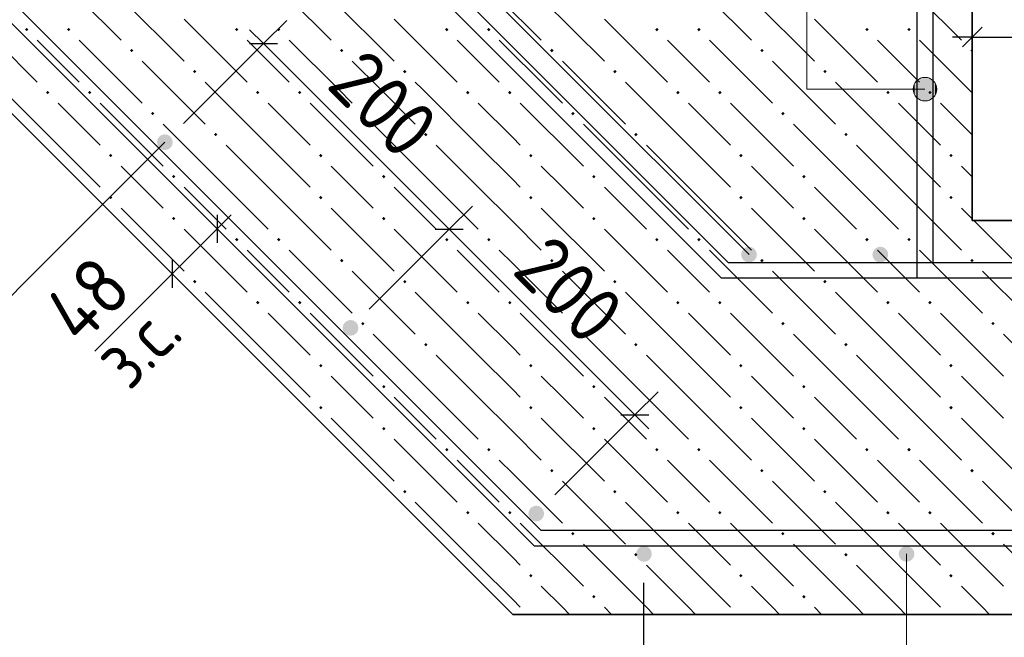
# Model space of a CAD drawing. Header units: millimetres. Extents: x 0 to 42000, y 0 to 29700.
# Tile 5 of 29: x 8939 to 12689, y 11486 to 13838. Entities that reach past the tile are written whole.
import ezdxf

# ---------------------------------------------------------------- set-up
doc = ezdxf.new("R2010")
doc.units = ezdxf.units.MM
for name, color, linetype, lineweight in [('Standard', 7, 'Continuous', 25), ('ЖБ Лента фундамента под плитной частью', 7, 'Continuous', 35), ('ЖБ Плита Фундамента верхний уровень', 7, 'Continuous', 35), ('Обрамление Г-обр.', 52, 'Continuous', 25), ('Обрамление проемов стержнями', 52, 'Continuous', 25), ('Позиционная метка номер позиции', 7, 'Continuous', 13)]:
    doc.layers.add(name, color=color, linetype=linetype, lineweight=lineweight)
doc.layers.add('Размерная выноска', color=7, linetype='Continuous')
doc.styles.add('ISOCPEUR', font='txt')

msp = doc.modelspace()

# ---------------------------------------------------------------- hatches: boundary and pattern name
at = {"layer": 'ЖБ Лента фундамента под плитной частью', "linetype": 'Continuous', "lineweight": 18, "transparency": 33554687}
for points in [[(9039.4, 13560.1), (9045.9, 13566.6), (9052.4, 13560.1), (9045.9, 13553.6)], [(9199.4, 13560.1), (9205.9, 13566.6), (9212.4, 13560.1), (9205.9, 13553.6)], [(9839.4, 13560.1), (9845.9, 13566.6), (9852.4, 13560.1), (9845.9, 13553.6)], [(9999.4, 13560.1), (10005.9, 13566.6), (10012.4, 13560.1), (10005.9, 13553.6)], [(10639.4, 13560.1), (10645.9, 13566.6), (10652.4, 13560.1), (10645.9, 13553.6)], [(10799.4, 13560.1), (10805.9, 13566.6), (10812.4, 13560.1), (10805.9, 13553.6)], [(11439.4, 13560.1), (11445.9, 13566.6), (11452.4, 13560.1), (11445.9, 13553.6)], [(11599.4, 13560.1), (11605.9, 13566.6), (11612.4, 13560.1), (11605.9, 13553.6)], [(12239.4, 13560.1), (12245.9, 13566.6), (12252.4, 13560.1), (12245.9, 13553.6)], [(12399.4, 13560.1), (12405.9, 13566.6), (12412.4, 13560.1), (12405.9, 13553.6)], [(9439.4, 13480.1), (9445.9, 13486.6), (9452.4, 13480.1), (9445.9, 13473.6)], [(10239.4, 13480.1), (10245.9, 13486.6), (10252.4, 13480.1), (10245.9, 13473.6)], [(11039.4, 13480.1), (11045.9, 13486.6), (11052.4, 13480.1), (11045.9, 13473.6)], [(11839.4, 13480.1), (11845.9, 13486.6), (11852.4, 13480.1), (11845.9, 13473.6)], [(9679.4, 13400.1), (9685.9, 13406.6), (9692.4, 13400.1), (9685.9, 13393.6)], [(10479.4, 13400.1), (10485.9, 13406.6), (10492.4, 13400.1), (10485.9, 13393.6)], [(11279.4, 13400.1), (11285.9, 13406.6), (11292.4, 13400.1), (11285.9, 13393.6)], [(12079.4, 13400.1), (12085.9, 13406.6), (12092.4, 13400.1), (12085.9, 13393.6)], [(9279.4, 13320.1), (9285.9, 13326.6), (9292.4, 13320.1), (9285.9, 13313.6)], [(10079.4, 13320.1), (10085.9, 13326.6), (10092.4, 13320.1), (10085.9, 13313.6)], [(10879.4, 13320.1), (10885.9, 13326.6), (10892.4, 13320.1), (10885.9, 13313.6)], [(11679.4, 13320.1), (11685.9, 13326.6), (11692.4, 13320.1), (11685.9, 13313.6)], [(12479.4, 13320.1), (12485.9, 13326.6), (12492.4, 13320.1), (12485.9, 13313.6)], [(9519.4, 13240.1), (9525.9, 13246.6), (9532.4, 13240.1), (9525.9, 13233.6)], [(10319.4, 13240.1), (10325.9, 13246.6), (10332.4, 13240.1), (10325.9, 13233.6)], [(11119.4, 13240.1), (11125.9, 13246.6), (11132.4, 13240.1), (11125.9, 13233.6)], [(11919.4, 13240.1), (11925.9, 13246.6), (11932.4, 13240.1), (11925.9, 13233.6)], [(9279.4, 13160.1), (9285.9, 13166.6), (9292.4, 13160.1), (9285.9, 13153.6)], [(10079.4, 13160.1), (10085.9, 13166.6), (10092.4, 13160.1), (10085.9, 13153.6)], [(10879.4, 13160.1), (10885.9, 13166.6), (10892.4, 13160.1), (10885.9, 13153.6)], [(11679.4, 13160.1), (11685.9, 13166.6), (11692.4, 13160.1), (11685.9, 13153.6)], [(12479.4, 13160.1), (12485.9, 13166.6), (12492.4, 13160.1), (12485.9, 13153.6)], [(9519.4, 13080.1), (9525.9, 13086.6), (9532.4, 13080.1), (9525.9, 13073.6)], [(10319.4, 13080.1), (10325.9, 13086.6), (10332.4, 13080.1), (10325.9, 13073.6)], [(11119.4, 13080.1), (11125.9, 13086.6), (11132.4, 13080.1), (11125.9, 13073.6)], [(11919.4, 13080.1), (11925.9, 13086.6), (11932.4, 13080.1), (11925.9, 13073.6)], [(9759.4, 13000.1), (9765.9, 13006.6), (9772.4, 13000.1), (9765.9, 12993.6)], [(9919.4, 13000.1), (9925.9, 13006.6), (9932.4, 13000.1), (9925.9, 12993.6)], [(10559.4, 13000.1), (10565.9, 13006.6), (10572.4, 13000.1), (10565.9, 12993.6)], [(10719.4, 13000.1), (10725.9, 13006.6), (10732.4, 13000.1), (10725.9, 12993.6)], [(11359.4, 13000.1), (11365.9, 13006.6), (11372.4, 13000.1), (11365.9, 12993.6)], [(11519.4, 13000.1), (11525.9, 13006.6), (11532.4, 13000.1), (11525.9, 12993.6)], [(12159.4, 13000.1), (12165.9, 13006.6), (12172.4, 13000.1), (12165.9, 12993.6)], [(12319.4, 13000.1), (12325.9, 13006.6), (12332.4, 13000.1), (12325.9, 12993.6)], [(10159.4, 12920.1), (10165.9, 12926.6), (10172.4, 12920.1), (10165.9, 12913.6)], [(10959.4, 12920.1), (10965.9, 12926.6), (10972.4, 12920.1), (10965.9, 12913.6)], [(11759.4, 12920.1), (11765.9, 12926.6), (11772.4, 12920.1), (11765.9, 12913.6)], [(12559.4, 12920.1), (12565.9, 12926.6), (12572.4, 12920.1), (12565.9, 12913.6)], [(9599.4, 12840.1), (9605.9, 12846.6), (9612.4, 12840.1), (9605.9, 12833.6)], [(10399.4, 12840.1), (10405.9, 12846.6), (10412.4, 12840.1), (10405.9, 12833.6)], [(11199.4, 12840.1), (11205.9, 12846.6), (11212.4, 12840.1), (11205.9, 12833.6)], [(11999.4, 12840.1), (12005.9, 12846.6), (12012.4, 12840.1), (12005.9, 12833.6)], [(9839.4, 12760.1), (9845.9, 12766.6), (9852.4, 12760.1), (9845.9, 12753.6)], [(9999.4, 12760.1), (10005.9, 12766.6), (10012.4, 12760.1), (10005.9, 12753.6)], [(10639.4, 12760.1), (10645.9, 12766.6), (10652.4, 12760.1), (10645.9, 12753.6)], [(10799.4, 12760.1), (10805.9, 12766.6), (10812.4, 12760.1), (10805.9, 12753.6)], [(11439.4, 12760.1), (11445.9, 12766.6), (11452.4, 12760.1), (11445.9, 12753.6)], [(11599.4, 12760.1), (11605.9, 12766.6), (11612.4, 12760.1), (11605.9, 12753.6)], [(12239.4, 12760.1), (12245.9, 12766.6), (12252.4, 12760.1), (12245.9, 12753.6)], [(12399.4, 12760.1), (12405.9, 12766.6), (12412.4, 12760.1), (12405.9, 12753.6)], [(10239.4, 12680.1), (10245.9, 12686.6), (10252.4, 12680.1), (10245.9, 12673.6)], [(11039.4, 12680.1), (11045.9, 12686.6), (11052.4, 12680.1), (11045.9, 12673.6)], [(11839.4, 12680.1), (11845.9, 12686.6), (11852.4, 12680.1), (11845.9, 12673.6)], [(12639.4, 12680.1), (12645.9, 12686.6), (12652.4, 12680.1), (12645.9, 12673.6)], [(10479.4, 12600.1), (10485.9, 12606.6), (10492.4, 12600.1), (10485.9, 12593.6)], [(11279.4, 12600.1), (11285.9, 12606.6), (11292.4, 12600.1), (11285.9, 12593.6)], [(12079.4, 12600.1), (12085.9, 12606.6), (12092.4, 12600.1), (12085.9, 12593.6)], [(10079.4, 12520.1), (10085.9, 12526.6), (10092.4, 12520.1), (10085.9, 12513.6)], [(10879.4, 12520.1), (10885.9, 12526.6), (10892.4, 12520.1), (10885.9, 12513.6)], [(11679.4, 12520.1), (11685.9, 12526.6), (11692.4, 12520.1), (11685.9, 12513.6)], [(12479.4, 12520.1), (12485.9, 12526.6), (12492.4, 12520.1), (12485.9, 12513.6)], [(10319.4, 12440.1), (10325.9, 12446.6), (10332.4, 12440.1), (10325.9, 12433.6)], [(11119.4, 12440.1), (11125.9, 12446.6), (11132.4, 12440.1), (11125.9, 12433.6)], [(11919.4, 12440.1), (11925.9, 12446.6), (11932.4, 12440.1), (11925.9, 12433.6)], [(10079.4, 12360.1), (10085.9, 12366.6), (10092.4, 12360.1), (10085.9, 12353.6)], [(10879.4, 12360.1), (10885.9, 12366.6), (10892.4, 12360.1), (10885.9, 12353.6)], [(11679.4, 12360.1), (11685.9, 12366.6), (11692.4, 12360.1), (11685.9, 12353.6)], [(12479.4, 12360.1), (12485.9, 12366.6), (12492.4, 12360.1), (12485.9, 12353.6)], [(10319.4, 12280.1), (10325.9, 12286.6), (10332.4, 12280.1), (10325.9, 12273.6)], [(11119.4, 12280.1), (11125.9, 12286.6), (11132.4, 12280.1), (11125.9, 12273.6)], [(11919.4, 12280.1), (11925.9, 12286.6), (11932.4, 12280.1), (11925.9, 12273.6)], [(10559.4, 12200.1), (10565.9, 12206.6), (10572.4, 12200.1), (10565.9, 12193.6)], [(10719.4, 12200.1), (10725.9, 12206.6), (10732.4, 12200.1), (10725.9, 12193.6)], [(11359.4, 12200.1), (11365.9, 12206.6), (11372.4, 12200.1), (11365.9, 12193.6)], [(11519.4, 12200.1), (11525.9, 12206.6), (11532.4, 12200.1), (11525.9, 12193.6)], [(12159.4, 12200.1), (12165.9, 12206.6), (12172.4, 12200.1), (12165.9, 12193.6)], [(12319.4, 12200.1), (12325.9, 12206.6), (12332.4, 12200.1), (12325.9, 12193.6)], [(10959.4, 12120.1), (10965.9, 12126.6), (10972.4, 12120.1), (10965.9, 12113.6)], [(11759.4, 12120.1), (11765.9, 12126.6), (11772.4, 12120.1), (11765.9, 12113.6)], [(12559.4, 12120.1), (12565.9, 12126.6), (12572.4, 12120.1), (12565.9, 12113.6)], [(10399.4, 12040.1), (10405.9, 12046.6), (10412.4, 12040.1), (10405.9, 12033.6)], [(11199.4, 12040.1), (11205.9, 12046.6), (11212.4, 12040.1), (11205.9, 12033.6)], [(11999.4, 12040.1), (12005.9, 12046.6), (12012.4, 12040.1), (12005.9, 12033.6)], [(10639.4, 11960.1), (10645.9, 11966.6), (10652.4, 11960.1), (10645.9, 11953.6)], [(10799.4, 11960.1), (10805.9, 11966.6), (10812.4, 11960.1), (10805.9, 11953.6)], [(11439.4, 11960.1), (11445.9, 11966.6), (11452.4, 11960.1), (11445.9, 11953.6)], [(11599.4, 11960.1), (11605.9, 11966.6), (11612.4, 11960.1), (11605.9, 11953.6)], [(12239.4, 11960.1), (12245.9, 11966.6), (12252.4, 11960.1), (12245.9, 11953.6)], [(12399.4, 11960.1), (12405.9, 11966.6), (12412.4, 11960.1), (12405.9, 11953.6)], [(11039.4, 11880.1), (11045.9, 11886.6), (11052.4, 11880.1), (11045.9, 11873.6)], [(11839.4, 11880.1), (11845.9, 11886.6), (11852.4, 11880.1), (11845.9, 11873.6)], [(12639.4, 11880.1), (12645.9, 11886.6), (12652.4, 11880.1), (12645.9, 11873.6)], [(11279.4, 11800.1), (11285.9, 11806.6), (11292.4, 11800.1), (11285.9, 11793.6)], [(12079.4, 11800.1), (12085.9, 11806.6), (12092.4, 11800.1), (12085.9, 11793.6)], [(10879.4, 11720.1), (10885.9, 11726.6), (10892.4, 11720.1), (10885.9, 11713.6)], [(11679.4, 11720.1), (11685.9, 11726.6), (11692.4, 11720.1), (11685.9, 11713.6)], [(12479.4, 11720.1), (12485.9, 11726.6), (12492.4, 11720.1), (12485.9, 11713.6)], [(11119.4, 11640.1), (11125.9, 11646.6), (11132.4, 11640.1), (11125.9, 11633.6)], [(11919.4, 11640.1), (11925.9, 11646.6), (11932.4, 11640.1), (11925.9, 11633.6)]]:
    msp.add_hatch(color=7, dxfattribs=at).paths.add_polyline_path(points, flags=16)
at = {"layer": 'ЖБ Плита Фундамента верхний уровень', "linetype": 'Continuous', "lineweight": 18, "transparency": 33554687}
for points in [[(8959.4, 13800.1), (8965.9, 13806.6), (8972.4, 13800.1), (8965.9, 13793.6)], [(9119.4, 13800.1), (9125.9, 13806.6), (9132.4, 13800.1), (9125.9, 13793.6)], [(9759.4, 13800.1), (9765.9, 13806.6), (9772.4, 13800.1), (9765.9, 13793.6)], [(9919.4, 13800.1), (9925.9, 13806.6), (9932.4, 13800.1), (9925.9, 13793.6)], [(10559.4, 13800.1), (10565.9, 13806.6), (10572.4, 13800.1), (10565.9, 13793.6)], [(10719.4, 13800.1), (10725.9, 13806.6), (10732.4, 13800.1), (10725.9, 13793.6)], [(11359.4, 13800.1), (11365.9, 13806.6), (11372.4, 13800.1), (11365.9, 13793.6)], [(11519.4, 13800.1), (11525.9, 13806.6), (11532.4, 13800.1), (11525.9, 13793.6)], [(12159.4, 13800.1), (12165.9, 13806.6), (12172.4, 13800.1), (12165.9, 13793.6)], [(12319.4, 13800.1), (12325.9, 13806.6), (12332.4, 13800.1), (12325.9, 13793.6)], [(9359.4, 13720.1), (9365.9, 13726.6), (9372.4, 13720.1), (9365.9, 13713.6)], [(10159.4, 13720.1), (10165.9, 13726.6), (10172.4, 13720.1), (10165.9, 13713.6)], [(10959.4, 13720.1), (10965.9, 13726.6), (10972.4, 13720.1), (10965.9, 13713.6)], [(11759.4, 13720.1), (11765.9, 13726.6), (11772.4, 13720.1), (11765.9, 13713.6)], [(12559.4, 13720.1), (12565.9, 13726.6), (12566.8, 13725.8), (12566.8, 13714.5), (12565.9, 13713.6)], [(9599.4, 13640.1), (9605.9, 13646.6), (9612.4, 13640.1), (9605.9, 13633.6)], [(10399.4, 13640.1), (10405.9, 13646.6), (10412.4, 13640.1), (10405.9, 13633.6)], [(11199.4, 13640.1), (11205.9, 13646.6), (11212.4, 13640.1), (11205.9, 13633.6)], [(11999.4, 13640.1), (12005.9, 13646.6), (12012.4, 13640.1), (12005.9, 13633.6)]]:
    msp.add_hatch(color=7, dxfattribs=at).paths.add_polyline_path(points, flags=16)
at = {"layer": 'Обрамление Г-обр.', "linetype": 'Continuous', "lineweight": 25, "transparency": 33554687}
for points in [[(9522.3, 13371), (9520, 13382.5), (9513.5, 13392.2), (9503.8, 13398.7), (9492.3, 13401), (9480.8, 13398.7), (9471.1, 13392.2), (9464.6, 13382.5), (9462.3, 13371), (9464.6, 13359.5), (9471.1, 13349.8), (9480.8, 13343.3), (9492.3, 13341), (9503.8, 13343.3), (9513.5, 13349.8), (9520, 13359.5)], [(9522.3, 13371), (9520, 13382.5), (9513.5, 13392.2), (9503.8, 13398.7), (9492.3, 13401), (9480.8, 13398.7), (9471.1, 13392.2), (9464.6, 13382.5), (9462.3, 13371), (9464.6, 13359.5), (9471.1, 13349.8), (9480.8, 13343.3), (9492.3, 13341), (9503.8, 13343.3), (9513.5, 13349.8), (9520, 13359.5)], [(10229.4, 12663.9), (10227.1, 12675.4), (10220.6, 12685.1), (10210.9, 12691.6), (10199.4, 12693.9), (10187.9, 12691.6), (10178.2, 12685.1), (10171.7, 12675.4), (10169.4, 12663.9), (10171.7, 12652.4), (10178.2, 12642.7), (10187.9, 12636.2), (10199.4, 12633.9), (10210.9, 12636.2), (10220.6, 12642.7), (10227.1, 12652.4)], [(10229.4, 12663.9), (10227.1, 12675.4), (10220.6, 12685.1), (10210.9, 12691.6), (10199.4, 12693.9), (10187.9, 12691.6), (10178.2, 12685.1), (10171.7, 12675.4), (10169.4, 12663.9), (10171.7, 12652.4), (10178.2, 12642.7), (10187.9, 12636.2), (10199.4, 12633.9), (10210.9, 12636.2), (10220.6, 12642.7), (10227.1, 12652.4)], [(10936.5, 11956.8), (10934.2, 11968.3), (10927.7, 11978), (10918, 11984.5), (10906.5, 11986.8), (10895, 11984.5), (10885.3, 11978), (10878.8, 11968.3), (10876.5, 11956.8), (10878.8, 11945.3), (10885.3, 11935.6), (10895, 11929.1), (10906.5, 11926.8), (10918, 11929.1), (10927.7, 11935.6), (10934.2, 11945.3)], [(10936.5, 11956.8), (10934.2, 11968.3), (10927.7, 11978), (10918, 11984.5), (10906.5, 11986.8), (10895, 11984.5), (10885.3, 11978), (10878.8, 11968.3), (10876.5, 11956.8), (10878.8, 11945.3), (10885.3, 11935.6), (10895, 11929.1), (10906.5, 11926.8), (10918, 11929.1), (10927.7, 11935.6), (10934.2, 11945.3)], [(11346.7, 11803), (11344.5, 11814.5), (11338, 11824.2), (11328.2, 11830.7), (11316.7, 11833), (11305.3, 11830.7), (11295.5, 11824.2), (11289, 11814.5), (11286.7, 11803), (11289, 11791.5), (11295.5, 11781.8), (11305.3, 11775.3), (11316.7, 11773), (11328.2, 11775.3), (11338, 11781.8), (11344.5, 11791.5)], [(12346.7, 11803), (12344.5, 11814.5), (12338, 11824.2), (12328.2, 11830.7), (12316.7, 11833), (12305.3, 11830.7), (12295.5, 11824.2), (12289, 11814.5), (12286.7, 11803), (12289, 11791.5), (12295.5, 11781.8), (12305.3, 11775.3), (12316.7, 11773), (12328.2, 11775.3), (12338, 11781.8), (12344.5, 11791.5)]]:
    msp.add_hatch(color=7, dxfattribs=at).paths.add_polyline_path(points)
at = {"layer": 'Обрамление проемов стержнями', "linetype": 'Continuous', "lineweight": 25, "transparency": 33554687}
for points in [[(11746.8, 12943), (11744.5, 12954.5), (11738, 12964.2), (11728.2, 12970.7), (11716.8, 12973), (11705.3, 12970.7), (11695.6, 12964.2), (11689.1, 12954.5), (11686.8, 12943), (11689.1, 12931.5), (11695.6, 12921.8), (11705.3, 12915.3), (11716.8, 12913), (11728.2, 12915.3), (11738, 12921.8), (11744.5, 12931.5)], [(12246.8, 12943), (12244.5, 12954.5), (12238, 12964.2), (12228.2, 12970.7), (12216.8, 12973), (12205.3, 12970.7), (12195.6, 12964.2), (12189.1, 12954.5), (12186.8, 12943), (12189.1, 12931.5), (12195.6, 12921.8), (12205.3, 12915.3), (12216.8, 12913), (12228.2, 12915.3), (12238, 12921.8), (12244.5, 12931.5)]]:
    msp.add_hatch(color=7, dxfattribs=at).paths.add_polyline_path(points)
at = {"layer": 'Позиционная метка номер позиции', "linetype": 'Continuous', "lineweight": 13, "transparency": 33554687}
for points in [[(12364.3, 13534.3), (12364.3, 13611.7), (12348.1, 13595.5)], [(12386.8, 13528), (12386.8, 13618), (12364.3, 13611.7)], [(12386.8, 13528), (12364.3, 13611.7), (12364.3, 13534.3)], [(12409.3, 13534.3), (12409.3, 13611.7), (12386.8, 13618)], [(12409.3, 13534.3), (12386.8, 13618), (12386.8, 13528)], [(12425.5, 13550.5), (12425.5, 13595.5), (12409.3, 13611.7)], [(12425.5, 13550.5), (12409.3, 13611.7), (12409.3, 13534.3)], [(12348.1, 13550.5), (12348.1, 13595.5), (12341.8, 13573)], [(12364.3, 13534.3), (12348.1, 13595.5), (12348.1, 13550.5)], [(12425.5, 13595.5), (12425.5, 13550.5), (12431.8, 13573)]]:
    msp.add_hatch(color=7, dxfattribs=at).paths.add_polyline_path(points)

# ---------------------------------------------------------------- linework, layer by layer
at = {"layer": 'Standard', "color": 251, "linetype": 'Continuous', "lineweight": -3, "true_color": 0x656565, "transparency": 33554687}
for p, q in [((12566.8, 13771.5), (12566.8, 13896.5)), ((9867.8, 13746.5), (9956.2, 13834.9)), ((12566.8, 13771.5), (12566.8, 13646.5)), ((12566.8, 13771.5), (12566.8, 13771.5)), ((9867.8, 13746.5), (9563, 13441.7)), ((9867.8, 13746.5), (9779.4, 13658.1)), ((9691.4, 13041.2), (9603, 13129.6)), ((10574.9, 13039.4), (10663.3, 13127.8)), ((9691.4, 13041.2), (9779.8, 12952.8)), ((10574.9, 13039.4), (10270.1, 12734.6)), ((10574.9, 13039.4), (10486.5, 12951)), ((9520, 12869.8), (9431.6, 12958.1)), ((9520, 12869.8), (9608.4, 12781.4)), ((11282, 12332.3), (11370.4, 12420.7)), ((11282, 12332.3), (10977.2, 12027.5)), ((11282, 12332.3), (11193.6, 12243.9))]:
    msp.add_line(p, q, dxfattribs=at)
at = {"layer": 'Standard', "color": 7, "linetype": 'Continuous', "lineweight": -3, "transparency": 33554687}
for p, q in [((9867.8, 13746.5), (9814.8, 13799.5)), ((12566.8, 13771.5), (12491.8, 13771.5)), ((12566.8, 13771.5), (12816.8, 13771.5)), ((9867.8, 13746.5), (10574.9, 13039.4)), ((9691.4, 13041.2), (9744.5, 13094.2)), ((9691.4, 13041.2), (9520, 12869.8)), ((10574.9, 13039.4), (11282, 12332.3)), ((9520, 12869.8), (9467, 12816.7)), ((11282, 12332.3), (11335, 12279.3))]:
    msp.add_line(p, q, dxfattribs=at)
at = {"layer": 'Standard', "color": 7, "linetype": 'Continuous', "lineweight": 25, "transparency": 33554687}
for p, q in [((12529.3, 13734), (12604.3, 13809)), ((9814.8, 13746.5), (9920.8, 13746.5)), ((9691.4, 13094.2), (9691.4, 12988.1)), ((10521.9, 13039.4), (10627.9, 13039.4)), ((9520, 12922.8), (9520, 12816.7)), ((11229, 12332.3), (11335, 12332.3))]:
    msp.add_line(p, q, dxfattribs=at)
at = {"layer": 'Standard', "color": 251, "linetype": 'Continuous', "lineweight": -3, "true_color": 0x656565, "transparency": 33554687}
msp.add_lwpolyline([(11316.7, 10740), (11316.7, 10757), (11316.7, 10757), (11316.7, 10757.9), (11316.7, 10757.9), (11316.7, 11394.6), (11316.7, 11394.6), (11316.7, 11693)], dxfattribs=at)
at = {"layer": 'ЖБ Лента фундамента под плитной частью', "color": 7, "linetype": 'Continuous', "lineweight": 35, "transparency": 33554687}
for p, q in [((8816.8, 13573), (10816.8, 11573)), ((12566.8, 13073), (12566.8, 13573)), ((16066.8, 13073), (12566.8, 13073)), ((10816.8, 11573), (17816.8, 11573))]:
    msp.add_line(p, q, dxfattribs=at)
at = {"layer": 'ЖБ Лента фундамента под плитной частью', "color": 254, "linetype": 'Continuous', "lineweight": 18, "transparency": 33554687}
for p, q in [((9085.9, 13360.1), (8873, 13573)), ((9353, 13573), (9405.9, 13520.1)), ((9513, 13573), (9645.9, 13440.1)), ((9885.9, 13360.1), (9673, 13573)), ((10153, 13573), (10205.9, 13520.1)), ((10313, 13573), (10445.9, 13440.1)), ((10685.9, 13360.1), (10473, 13573)), ((10953, 13573), (11005.9, 13520.1)), ((11113, 13573), (11245.9, 13440.1)), ((11485.9, 13360.1), (11273, 13573)), ((11753, 13573), (11805.9, 13520.1)), ((11913, 13573), (12045.9, 13440.1)), ((12285.9, 13360.1), (12073, 13573)), ((12553, 13573), (12566.8, 13559.3)), ((9085.9, 13520.1), (9245.9, 13360.1)), ((9245.9, 13520.1), (9485.9, 13280.1)), ((9885.9, 13520.1), (10045.9, 13360.1)), ((10045.9, 13520.1), (10285.9, 13280.1)), ((10685.9, 13520.1), (10816.8, 13389.3)), ((10845.9, 13520.1), (11085.9, 13280.1)), ((11485.9, 13520.1), (11645.9, 13360.1)), ((11645.9, 13520.1), (11885.9, 13280.1)), ((12285.9, 13520.1), (12445.9, 13360.1)), ((12445.9, 13520.1), (12566.8, 13399.3)), ((9725.9, 13200.1), (9485.9, 13440.1)), ((10525.9, 13200.1), (10285.9, 13440.1)), ((11325.9, 13200.1), (11085.9, 13440.1)), ((12125.9, 13200.1), (11885.9, 13440.1)), ((10816.8, 13389.3), (10845.9, 13360.1)), ((9085.9, 13360.1), (9245.9, 13200.1)), ((9725.9, 13360.1), (9885.9, 13200.1)), ((9885.9, 13360.1), (10045.9, 13200.1)), ((10525.9, 13360.1), (10685.9, 13200.1)), ((10685.9, 13360.1), (10816.8, 13229.3)), ((11325.9, 13360.1), (11485.9, 13200.1)), ((11485.9, 13360.1), (11645.9, 13200.1)), ((12125.9, 13360.1), (12285.9, 13200.1)), ((12285.9, 13360.1), (12445.9, 13200.1)), ((9405.9, 13200.1), (9325.9, 13280.1)), ((10205.9, 13200.1), (10125.9, 13280.1)), ((11005.9, 13200.1), (10925.9, 13280.1)), ((11805.9, 13200.1), (11725.9, 13280.1)), ((12566.8, 13239.3), (12525.9, 13280.1)), ((9485.9, 13120.1), (9405.9, 13200.1)), ((9565.9, 13200.1), (9725.9, 13040.1)), ((9725.9, 13200.1), (9885.9, 13040.1)), ((9885.9, 13200.1), (10125.9, 12960.1)), ((10285.9, 13120.1), (10205.9, 13200.1)), ((10365.9, 13200.1), (10525.9, 13040.1)), ((10525.9, 13200.1), (10685.9, 13040.1)), ((10685.9, 13200.1), (10816.8, 13069.3)), ((10816.8, 13229.3), (10845.9, 13200.1)), ((11085.9, 13120.1), (11005.9, 13200.1)), ((11165.9, 13200.1), (11325.9, 13040.1)), ((11325.9, 13200.1), (11485.9, 13040.1)), ((11485.9, 13200.1), (11725.9, 12960.1)), ((11885.9, 13120.1), (11805.9, 13200.1)), ((11965.9, 13200.1), (12125.9, 13040.1)), ((12125.9, 13200.1), (12285.9, 13040.1)), ((12285.9, 13200.1), (12525.9, 12960.1)), ((9325.9, 13120.1), (9565.9, 12880.1)), ((10125.9, 13120.1), (10365.9, 12880.1)), ((10925.9, 13120.1), (11165.9, 12880.1)), ((11725.9, 13120.1), (11965.9, 12880.1)), ((12525.9, 13120.1), (12566.8, 13079.3)), ((10816.8, 13069.3), (10925.9, 12960.1)), ((12573, 13073), (12765.9, 12880.1)), ((9565.9, 13040.1), (9805.9, 12800.1)), ((10365.9, 13040.1), (10605.9, 12800.1)), ((11165.9, 13040.1), (11405.9, 12800.1)), ((11965.9, 13040.1), (12205.9, 12800.1)), ((9885.9, 12880.1), (9805.9, 12960.1)), ((9965.9, 12960.1), (10205.9, 12720.1)), ((10685.9, 12880.1), (10605.9, 12960.1)), ((10765.9, 12960.1), (10816.8, 12909.3)), ((11485.9, 12880.1), (11405.9, 12960.1)), ((11565.9, 12960.1), (11805.9, 12720.1)), ((12285.9, 12880.1), (12205.9, 12960.1)), ((12365.9, 12960.1), (12605.9, 12720.1)), ((10816.8, 12909.3), (11005.9, 12720.1)), ((9965.9, 12800.1), (9885.9, 12880.1)), ((10205.9, 12880.1), (10445.9, 12640.1)), ((10765.9, 12800.1), (10685.9, 12880.1)), ((11005.9, 12880.1), (11245.9, 12640.1)), ((11565.9, 12800.1), (11485.9, 12880.1)), ((11805.9, 12880.1), (12045.9, 12640.1)), ((12365.9, 12800.1), (12285.9, 12880.1)), ((12605.9, 12880.1), (12845.9, 12640.1)), ((9885.9, 12560.1), (9645.9, 12800.1)), ((10685.9, 12560.1), (10445.9, 12800.1)), ((11485.9, 12560.1), (11245.9, 12800.1)), ((12285.9, 12560.1), (12045.9, 12800.1)), ((9885.9, 12720.1), (10045.9, 12560.1)), ((10045.9, 12720.1), (10285.9, 12480.1)), ((10685.9, 12720.1), (10816.8, 12589.3)), ((10845.9, 12720.1), (11085.9, 12480.1)), ((11485.9, 12720.1), (11645.9, 12560.1)), ((11645.9, 12720.1), (11885.9, 12480.1)), ((12285.9, 12720.1), (12445.9, 12560.1)), ((12445.9, 12720.1), (12685.9, 12480.1)), ((10525.9, 12400.1), (10285.9, 12640.1)), ((11325.9, 12400.1), (11085.9, 12640.1)), ((12125.9, 12400.1), (11885.9, 12640.1)), ((12925.9, 12400.1), (12685.9, 12640.1)), ((10816.8, 12589.3), (10845.9, 12560.1)), ((9885.9, 12560.1), (10045.9, 12400.1)), ((10525.9, 12560.1), (10685.9, 12400.1)), ((10685.9, 12560.1), (10816.8, 12429.3)), ((11325.9, 12560.1), (11485.9, 12400.1)), ((11485.9, 12560.1), (11645.9, 12400.1)), ((12125.9, 12560.1), (12285.9, 12400.1)), ((12285.9, 12560.1), (12445.9, 12400.1)), ((10205.9, 12400.1), (10125.9, 12480.1)), ((11005.9, 12400.1), (10925.9, 12480.1)), ((11805.9, 12400.1), (11725.9, 12480.1)), ((12605.9, 12400.1), (12525.9, 12480.1)), ((10816.8, 12429.3), (10845.9, 12400.1)), ((10285.9, 12320.1), (10205.9, 12400.1)), ((10365.9, 12400.1), (10525.9, 12240.1)), ((10525.9, 12400.1), (10685.9, 12240.1)), ((10685.9, 12400.1), (10816.8, 12269.3)), ((11085.9, 12320.1), (11005.9, 12400.1)), ((11165.9, 12400.1), (11325.9, 12240.1)), ((11325.9, 12400.1), (11485.9, 12240.1)), ((11485.9, 12400.1), (11725.9, 12160.1)), ((11885.9, 12320.1), (11805.9, 12400.1)), ((11965.9, 12400.1), (12125.9, 12240.1)), ((12125.9, 12400.1), (12285.9, 12240.1)), ((12285.9, 12400.1), (12525.9, 12160.1)), ((12685.9, 12320.1), (12605.9, 12400.1)), ((10125.9, 12320.1), (10365.9, 12080.1)), ((10925.9, 12320.1), (11165.9, 12080.1)), ((11725.9, 12320.1), (11965.9, 12080.1)), ((12525.9, 12320.1), (12765.9, 12080.1)), ((10816.8, 12269.3), (10925.9, 12160.1)), ((10365.9, 12240.1), (10605.9, 12000.1)), ((11165.9, 12240.1), (11405.9, 12000.1)), ((11965.9, 12240.1), (12205.9, 12000.1)), ((10685.9, 12080.1), (10605.9, 12160.1)), ((10765.9, 12160.1), (10816.8, 12109.3)), ((11485.9, 12080.1), (11405.9, 12160.1)), ((11565.9, 12160.1), (11805.9, 11920.1)), ((12285.9, 12080.1), (12205.9, 12160.1)), ((12365.9, 12160.1), (12605.9, 11920.1)), ((10765.9, 12000.1), (10685.9, 12080.1)), ((10816.8, 12109.3), (11005.9, 11920.1)), ((11005.9, 12080.1), (11245.9, 11840.1)), ((11565.9, 12000.1), (11485.9, 12080.1)), ((11805.9, 12080.1), (12045.9, 11840.1)), ((12365.9, 12000.1), (12285.9, 12080.1)), ((12605.9, 12080.1), (12845.9, 11840.1)), ((10685.9, 11760.1), (10445.9, 12000.1)), ((11485.9, 11760.1), (11245.9, 12000.1)), ((12285.9, 11760.1), (12045.9, 12000.1)), ((10685.9, 11920.1), (10816.8, 11789.3)), ((10845.9, 11920.1), (11085.9, 11680.1)), ((11485.9, 11920.1), (11645.9, 11760.1)), ((11645.9, 11920.1), (11885.9, 11680.1)), ((12285.9, 11920.1), (12445.9, 11760.1)), ((12445.9, 11920.1), (12685.9, 11680.1)), ((11325.9, 11600.1), (11085.9, 11840.1)), ((12125.9, 11600.1), (11885.9, 11840.1)), ((12925.9, 11600.1), (12685.9, 11840.1)), ((10816.8, 11789.3), (10845.9, 11760.1)), ((10685.9, 11760.1), (10816.8, 11629.3)), ((11325.9, 11760.1), (11485.9, 11600.1)), ((11485.9, 11760.1), (11645.9, 11600.1)), ((12125.9, 11760.1), (12285.9, 11600.1)), ((12285.9, 11760.1), (12445.9, 11600.1)), ((11005.9, 11600.1), (10925.9, 11680.1)), ((11805.9, 11600.1), (11725.9, 11680.1)), ((12605.9, 11600.1), (12525.9, 11680.1)), ((10816.8, 11629.3), (10845.9, 11600.1)), ((11033, 11573), (11005.9, 11600.1)), ((11165.9, 11600.1), (11193, 11573)), ((11325.9, 11600.1), (11353, 11573)), ((11485.9, 11600.1), (11513, 11573)), ((11833, 11573), (11805.9, 11600.1)), ((11965.9, 11600.1), (11993, 11573)), ((12125.9, 11600.1), (12153, 11573)), ((12285.9, 11600.1), (12313, 11573)), ((12633, 11573), (12605.9, 11600.1))]:
    msp.add_line(p, q, dxfattribs=at)
at = {"layer": 'ЖБ Плита Фундамента верхний уровень', "color": 7, "linetype": 'Continuous', "lineweight": 35, "transparency": 33554687}
msp.add_line((12566.8, 13573), (12566.8, 15573), dxfattribs=at)
at = {"layer": 'ЖБ Плита Фундамента верхний уровень', "color": 254, "linetype": 'Continuous', "lineweight": 18, "transparency": 33554687}
for p, q in [((9085.9, 14000.1), (9325.9, 13760.1)), ((9885.9, 14000.1), (10125.9, 13760.1)), ((10685.9, 14000.1), (10925.9, 13760.1)), ((11485.9, 14000.1), (11725.9, 13760.1)), ((12285.9, 14000.1), (12525.9, 13760.1)), ((9325.9, 13920.1), (9565.9, 13680.1)), ((10125.9, 13920.1), (10365.9, 13680.1)), ((10925.9, 13920.1), (11165.9, 13680.1)), ((11725.9, 13920.1), (11965.9, 13680.1)), ((8765.9, 13840.1), (9005.9, 13600.1)), ((9565.9, 13840.1), (9805.9, 13600.1)), ((10365.9, 13840.1), (10605.9, 13600.1)), ((11165.9, 13840.1), (11405.9, 13600.1)), ((11965.9, 13840.1), (12205.9, 13600.1)), ((9085.9, 13680.1), (9005.9, 13760.1)), ((9165.9, 13760.1), (9353, 13573)), ((9885.9, 13680.1), (9805.9, 13760.1)), ((9965.9, 13760.1), (10153, 13573)), ((10685.9, 13680.1), (10605.9, 13760.1)), ((10765.9, 13760.1), (10953, 13573)), ((11485.9, 13680.1), (11405.9, 13760.1)), ((11565.9, 13760.1), (11753, 13573)), ((12285.9, 13680.1), (12205.9, 13760.1)), ((12365.9, 13760.1), (12553, 13573)), ((9165.9, 13600.1), (9085.9, 13680.1)), ((9405.9, 13680.1), (9513, 13573)), ((9965.9, 13600.1), (9885.9, 13680.1)), ((10205.9, 13680.1), (10313, 13573)), ((10765.9, 13600.1), (10685.9, 13680.1)), ((11005.9, 13680.1), (11113, 13573)), ((11565.9, 13600.1), (11485.9, 13680.1)), ((11805.9, 13680.1), (11913, 13573)), ((12365.9, 13600.1), (12285.9, 13680.1)), ((9673, 13573), (9645.9, 13600.1)), ((10473, 13573), (10445.9, 13600.1)), ((11273, 13573), (11245.9, 13600.1)), ((12073, 13573), (12045.9, 13600.1))]:
    msp.add_line(p, q, dxfattribs=at)
at = {"layer": 'Обрамление Г-обр.', "color": 38, "linetype": 'Continuous', "lineweight": 25, "true_color": 0x5f1e0f, "transparency": 33554687}
for points in [[(22515.2, 15358.4), (19526.8, 15358.4), (17021.4, 12853), (11612.1, 12853), (9106.7, 15358.4), (6118.4, 15358.4), (6118.4, 15418.4), (9131.5, 15418.4), (11637, 12913), (16996.5, 12913), (19501.9, 15418.4), (22515.2, 15418.4), (22515.2, 15358.4)], [(22515.2, 15358.4), (19526.8, 15358.4), (17021.4, 12853), (11612.1, 12853), (9106.7, 15358.4), (6118.4, 15358.4), (6118.4, 15418.4), (9131.5, 15418.4), (11637, 12913), (16996.5, 12913), (19501.9, 15418.4), (22515.2, 15418.4), (22515.2, 15358.4)], [(19276.8, 15363), (16276.8, 15363), (16276.8, 12853), (12356.8, 12853), (12356.8, 15363), (9356.8, 15363), (9356.8, 15423), (12416.8, 15423), (12416.8, 12913), (16216.8, 12913), (16216.8, 15423), (19276.8, 15423), (19276.8, 15363)], [(19276.8, 15363), (16276.8, 15363), (16276.8, 12853), (12356.8, 12853), (12356.8, 15363), (9356.8, 15363), (9356.8, 15423), (12416.8, 15423), (12416.8, 12913), (16216.8, 12913), (16216.8, 15423), (19276.8, 15423), (19276.8, 15363)], [(22562.7, 14063.4), (19964.3, 14063.4), (17733.9, 11833), (10899.6, 11833), (8669.2, 14063.4), (5680.9, 14063.4), (5680.9, 14123.4), (8694, 14123.4), (10924.4, 11893), (17709, 11893), (19939.4, 14123.4), (22562.7, 14123.4), (22562.7, 14063.4)], [(22562.7, 14063.4), (19964.3, 14063.4), (17733.9, 11833), (10899.6, 11833), (8669.2, 14063.4), (5680.9, 14063.4), (5680.9, 14123.4), (8694, 14123.4), (10924.4, 11893), (17709, 11893), (19939.4, 14123.4), (22562.7, 14123.4), (22562.7, 14063.4)]]:
    msp.add_lwpolyline(points, dxfattribs=at)
at = {"layer": 'Позиционная метка номер позиции', "color": 7, "linetype": 'Continuous', "lineweight": 13, "transparency": 33554687}
for p, q in [((12386.8, 13618), (12386.8, 13618)), ((12341.8, 13573), (12341.8, 13573)), ((12431.8, 13573), (12431.8, 13573)), ((12386.8, 13528), (12386.8, 13528))]:
    msp.add_line(p, q, dxfattribs=at)
for points in [[(11716.8, 12943), (10261.6, 14398.2), (10261.6, 17059.9)], [(12386.8, 13573), (11936.8, 13573), (11936.8, 16473), (15011.8, 16473)], [(9492.3, 13371), (8360.9, 12239.7), (8360.9, 11262.6), (5895.9, 11262.6)], [(12316.7, 11803), (12316.7, 9802.6), (14535.2, 9802.6)]]:
    msp.add_lwpolyline(points, dxfattribs=at)
msp.add_circle((12386.8, 13573), 45, dxfattribs=at)
at = {"layer": 'Размерная выноска', "color": 7, "linetype": 'Continuous', "lineweight": -3, "transparency": 33554687}
msp.add_line((9520, 12869.8), (9225, 12574.7), dxfattribs=at)

# ---------------------------------------------------------------- texts
at = {"layer": 'Standard', "color": 7, "linetype": 'Continuous', "lineweight": 25, "transparency": 33554687, "char_height": 220, "attachment_point": 7, "style": 'ISOCPEUR'}
for s, insert, width, rotation in [('\\W0.91;200', (10101.2, 13583.9), 561.99, 314.9997), ('\\W0.91;200', (10808.3, 12876.8), 561.985, 314.9997), ('\\W0.88;48', (9170.8, 12591.3), 426.799, 45)]:
    msp.add_mtext(s, dxfattribs=dict(at, insert=insert, width=width, rotation=rotation))
at = {"layer": 'Standard', "color": 7, "linetype": 'Continuous', "lineweight": 18, "transparency": 33554687, "insert": (9356.8, 12419.8), "char_height": 200, "width": 459.939, "attachment_point": 7, "rotation": 45, "style": 'ISOCPEUR'}
msp.add_mtext('\\W0.90;з.с.', dxfattribs=at)

doc.saveas('drawing.dxf')
